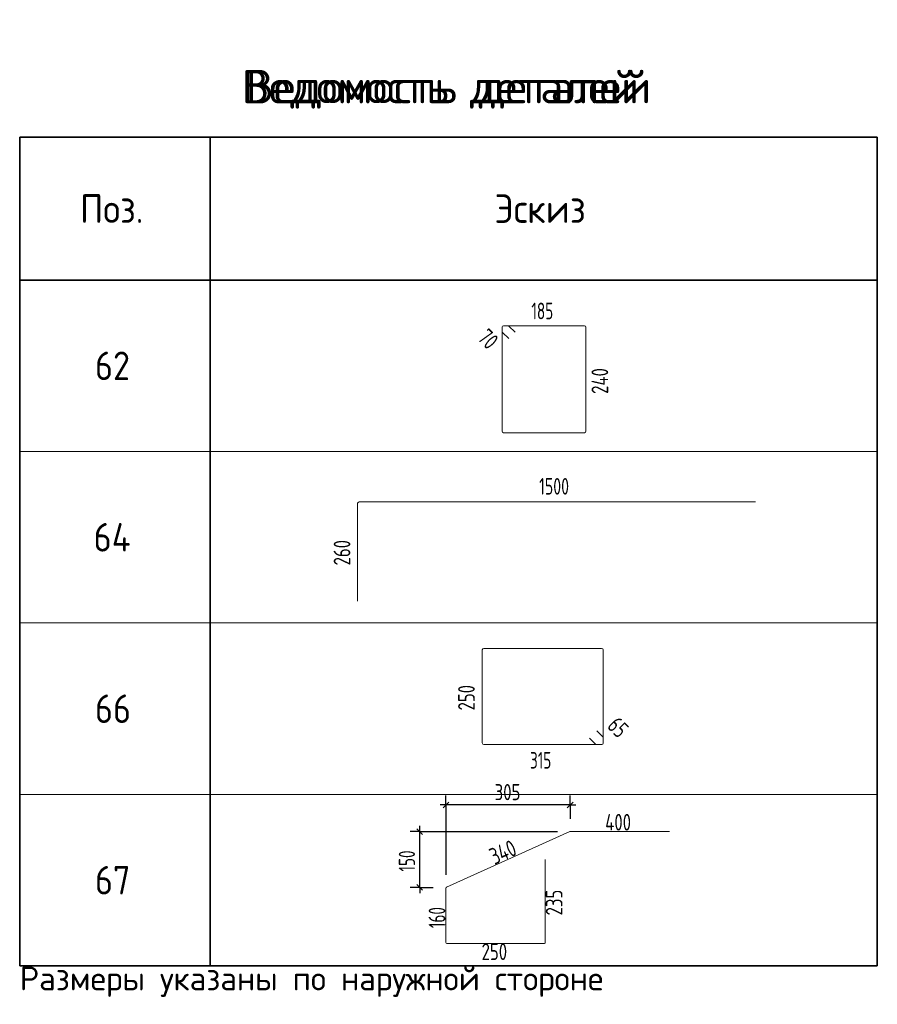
# Model space of a CAD drawing. Header units: metres. Extents: x -38 to 99, y -15 to 21.
# Tile 88 of 88: x 90 to 99, y 5 to 15. Entities that reach past the tile are written whole.
import ezdxf

# ---------------------------------------------------------------- set-up
doc = ezdxf.new("R2010")
doc.units = ezdxf.units.M
doc.styles.add('ISOCPEUR', font='txt')

msp = doc.modelspace()

# ---------------------------------------------------------------- linework, layer by layer
at = {"color": 7, "linetype": 'Continuous', "lineweight": 35, "transparency": 33554687}
for p, q in [((89.7236, 14.2122), (98.7236, 14.2122)), ((89.7236, 12.7122), (89.7236, 14.2122)), ((89.7236, 14.2122), (89.7236, 10.9122)), ((91.7236, 12.7122), (91.7236, 14.2122)), ((91.7236, 14.2122), (91.7236, 10.9122)), ((98.7236, 12.7122), (98.7236, 14.2122)), ((98.7236, 14.2122), (98.7236, 10.9122)), ((98.7236, 12.7122), (89.7236, 12.7122)), ((89.7236, 12.4122), (89.7236, 9.1122)), ((91.7236, 12.4122), (91.7236, 9.1122)), ((98.7236, 12.4122), (98.7236, 9.1122)), ((89.7236, 10.6122), (89.7236, 7.3122)), ((91.7236, 10.6122), (91.7236, 7.3122)), ((98.7236, 10.6122), (98.7236, 7.3122)), ((89.7236, 8.8122), (89.7236, 5.5122)), ((91.7236, 8.8122), (91.7236, 5.5122)), ((98.7236, 8.8122), (98.7236, 5.5122)), ((89.7236, 5.5122), (98.7236, 5.5122))]:
    msp.add_line(p, q, dxfattribs=at)
at = {"color": 40, "linetype": 'Continuous', "lineweight": 18, "transparency": 33554687}
for p, q in [((94.7879, 12.1709), (94.7879, 12.2215)), ((94.7879, 11.124), (94.7879, 12.2215)), ((94.7991, 12.2327), (95.6512, 12.2327)), ((94.7991, 12.2327), (94.8498, 12.2327)), ((94.8577, 12.2294), (94.9222, 12.1649)), ((95.6652, 12.2187), (95.6652, 11.124)), ((94.8557, 12.0984), (94.7912, 12.1629)), ((95.6512, 11.11), (94.8019, 11.11)), ((94.578, 7.8525), (94.578, 8.8292)), ((94.5938, 8.845), (95.8304, 8.845)), ((95.8462, 8.8292), (95.8462, 7.8493)), ((95.779, 7.979), (95.8425, 7.9155)), ((95.7674, 7.8404), (95.7039, 7.9039)), ((95.8462, 7.9066), (95.8462, 7.8493)), ((95.8336, 7.8367), (94.5938, 7.8367)), ((95.8336, 7.8367), (95.7763, 7.8367)), ((94.2015, 6.3381), (95.4986, 6.9218)), ((95.5023, 6.9226), (96.5437, 6.9226)), ((95.2396, 6.6292), (95.2396, 5.7577)), ((94.1963, 5.7577), (94.1963, 6.33)), ((95.2307, 5.7489), (94.2051, 5.7489))]:
    msp.add_line(p, q, dxfattribs=at)
at = {"color": 7, "linetype": 'Continuous', "lineweight": 13, "transparency": 33554687}
for p, q in [((89.7236, 10.9122), (98.7236, 10.9122)), ((89.7236, 9.1122), (98.7236, 9.1122)), ((89.7236, 7.3122), (98.7236, 7.3122)), ((89.7236, 5.5122), (98.7236, 5.5122))]:
    msp.add_line(p, q, dxfattribs=at)
at = {"color": 7, "linetype": 'Continuous', "lineweight": 18, "transparency": 33554687}
for p, q in [((93.268, 9.3412), (93.268, 10.3585)), ((93.2949, 10.3855), (97.4451, 10.3855))]:
    msp.add_line(p, q, dxfattribs=at)
at = {"color": 253, "linetype": 'Continuous', "lineweight": -3, "true_color": 0xa0a0a0, "transparency": 33554687}
for p, q in [((94.1963, 7.2017), (94.1963, 7.3017)), ((95.5004, 7.2017), (95.5004, 7.3017)), ((94.1963, 7.2017), (94.1963, 7.1017)), ((95.5004, 7.2017), (95.5004, 7.1017)), ((95.5004, 7.2017), (95.5004, 7.0553)), ((93.9223, 6.9226), (93.8223, 6.9226)), ((93.9223, 6.9226), (94.0223, 6.9226)), ((93.9223, 6.9226), (95.3677, 6.9226)), ((93.9223, 6.3357), (93.8223, 6.3357)), ((93.9223, 6.3357), (94.0223, 6.3357)), ((93.9223, 6.3357), (94.0636, 6.3357))]:
    msp.add_line(p, q, dxfattribs=at)
at = {"color": 7, "linetype": 'Continuous', "lineweight": 25, "transparency": 33554687}
for p, q in [((94.1963, 7.2017), (94.1363, 7.2017)), ((95.5004, 7.2017), (95.5604, 7.2017)), ((93.9223, 6.9226), (93.9223, 6.9826)), ((93.9223, 6.3357), (93.9223, 6.9226)), ((93.9223, 6.3357), (93.9223, 6.2757))]:
    msp.add_line(p, q, dxfattribs=at)
at = {"color": 7, "linetype": 'Continuous', "lineweight": -3, "transparency": 33554687}
for p, q in [((94.2263, 7.2317), (94.1663, 7.1717)), ((95.5304, 7.2317), (95.4704, 7.1717)), ((93.9523, 6.8926), (93.8923, 6.9526)), ((93.9523, 6.3057), (93.8923, 6.3657))]:
    msp.add_line(p, q, dxfattribs=at)
at = {"color": 253, "linetype": 'Continuous', "lineweight": -3, "true_color": 0xa0a0a0, "transparency": 33554687}
msp.add_lwpolyline([(94.1963, 7.2017), (94.1963, 6.7397), (94.1963, 6.7397), (94.1963, 6.4684)], dxfattribs=at)
at = {"color": 7, "linetype": 'Continuous', "lineweight": 25, "transparency": 33554687}
msp.add_lwpolyline([(95.5004, 7.2017), (94.5818, 7.2017), (94.5818, 7.2017), (94.1963, 7.2017)], dxfattribs=at)
at = {"color": 40, "linetype": 'Continuous', "lineweight": 18, "transparency": 33554687}
for centre, radius, start, end in [((94.7991, 12.2215), 0.0112, 90, 180), ((94.7991, 12.2215), 0.0112, 90, 180), ((94.8498, 12.2215), 0.0112, 45, 90), ((95.6512, 12.2187), 0.014, 0, 90), ((94.7991, 12.1709), 0.0112, 180, 225), ((94.8019, 11.124), 0.014, 180, 270), ((95.6512, 11.124), 0.014, 270, 0), ((94.5938, 8.8292), 0.0158, 90, 180), ((95.8304, 8.8292), 0.0158, 0, 90), ((95.8336, 7.9066), 0.0126, 0, 45), ((94.5938, 7.8525), 0.0158, 180, 270), ((95.7763, 7.8493), 0.0126, 225, 270), ((95.8336, 7.8493), 0.0126, 270, 0), ((95.8336, 7.8493), 0.0126, 270, 0), ((95.5023, 6.9137), 0.00884, 90, 114.22775), ((94.2051, 6.33), 0.00884, 114.22775, 180), ((94.2051, 5.7577), 0.00884, 180, 270), ((95.2307, 5.7577), 0.00884, 270, 0)]:
    msp.add_arc(centre, radius, start, end, dxfattribs=at)
at = {"color": 7, "linetype": 'Continuous', "lineweight": 18, "transparency": 33554687}
msp.add_arc((93.2949, 10.3585), 0.0269, 90, 180, dxfattribs=at)

# ---------------------------------------------------------------- texts
at = {"color": 7, "linetype": 'Continuous', "lineweight": 35, "transparency": 33554687, "style": 'ISOCPEUR'}
for s, insert, char_height, width, attachment_point in [('\\A1;{\\fISOCPEUR|i0|b0;\\H0.350000;\\W1.000000;\\C7;Ведомость деталей}\\P', (94.2236, 14.5122), 0.35, 4.512222, 8), ('\\W0.98;Ведомость деталей', (92.0536, 14.5122), 0.35, 4.509792, 7), ('\\W0.92;Поз.', (90.3561, 13.3122), 0.3, 0.872984, 7), ('\\W0.94;Эскиз', (94.7061, 13.3122), 0.3, 1.176116, 7), ('\\W0.87;62', (90.5136, 11.6622), 0.3, 0.550812, 7), ('\\W0.88;64', (90.4986, 9.8622), 0.3, 0.581993, 7), ('\\W0.87;66', (90.5136, 8.0622), 0.3, 0.550812, 7), ('\\W0.87;67', (90.5136, 6.2622), 0.3, 0.550812, 7)]:
    msp.add_mtext(s, dxfattribs=dict(at, insert=insert, char_height=char_height, width=width, attachment_point=attachment_point))
at = {"color": 7, "linetype": 'Continuous', "lineweight": 25, "transparency": 33554687, "char_height": 0.175, "attachment_point": 7, "style": 'ISOCPEUR'}
for s, insert, width in [('\\W0.66;185', (95.0935, 12.3003), 0.323636), ('\\W0.69;1500', (95.1745, 10.4595), 0.424394), ('\\W0.66;315', (95.0791, 7.5832), 0.323636), ('\\W0.73;400', (95.868, 6.9331), 0.371916), ('\\W0.73;250', (94.5709, 5.5737), 0.357628)]:
    msp.add_mtext(s, dxfattribs=dict(at, insert=insert, width=width))
for s, insert, width, rotation in [('\\W0.70;70', (94.518, 12.0913), 0.257045, 315), ('\\W0.73;240', (95.8996, 11.5174), 0.371916, 90), ('\\W0.73;260', (93.194, 9.7163), 0.357628, 90), ('\\W0.73;250', (94.4995, 8.1938), 0.357628, 90), ('\\W0.70;65', (95.8783, 8.0187), 0.257046, 315), ('\\W0.73;340', (94.7057, 6.5709), 0.371916, 24.22774), ('\\W0.73;235', (95.4199, 6.042), 0.357628, 90), ('\\W0.66;160', (94.1909, 5.9093), 0.323636, 90)]:
    msp.add_mtext(s, dxfattribs=dict(at, insert=insert, width=width, rotation=rotation))
at = {"color": 7, "linetype": 'Continuous', "lineweight": -3, "transparency": 33554687, "insert": (94.7083, 7.2517), "char_height": 0.17, "width": 0.357713, "attachment_point": 7, "style": 'ISOCPEUR'}
msp.add_mtext('\\W0.75;305', dxfattribs=at)
at = {"color": 7, "linetype": 'Continuous', "lineweight": -3, "transparency": 33554687, "insert": (93.8723, 6.5031), "char_height": 0.17, "width": 0.323713, "attachment_point": 7, "rotation": 90, "style": 'ISOCPEUR'}
msp.add_mtext('\\W0.68;150', dxfattribs=at)
at = {"color": 7, "linetype": 'Continuous', "lineweight": 13, "transparency": 33554687, "insert": (89.7236, 5.1872), "char_height": 0.25, "width": 6.395512, "attachment_point": 7, "style": 'ISOCPEUR'}
msp.add_mtext('\\W0.99;Размеры указаны по наружной стороне', dxfattribs=at)

doc.saveas('drawing.dxf')
